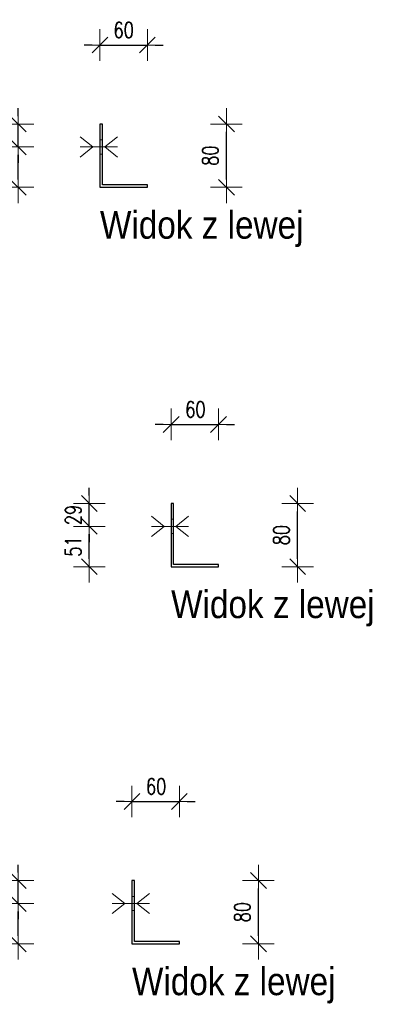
# Model space of a CAD drawing. Header units: millimetres. Extents: x -134 to 978, y 9358 to 10027.
# Tile 15 of 44: x 291 to 337, y 9467 to 9592. Entities that reach past the tile are written whole.
import ezdxf

# ---------------------------------------------------------------- set-up
doc = ezdxf.new("R2010")
doc.units = ezdxf.units.MM
doc.header["$LTSCALE"] = 10
doc.linetypes.add('HIDDEN', pattern=[0.375, 0.25, -0.125])
doc.layers.get('Defpoints').update_dxf_attribs({"color": 1})
for name, color, linetype, lineweight in [('PS_Bolt', 4, 'Continuous', 13), ('PS_DIM', 4, 'Continuous', 13), ('PS_Hidden', 2, 'HIDDEN', 9), ('PS_Shape', 161, 'Continuous', 30), ('PS_SOLID', 7, 'Continuous', 30), ('PS_TEXT', 3, 'Continuous', 18)]:
    doc.layers.add(name, color=color, linetype=linetype, lineweight=lineweight)
doc.styles.add('gil', font='txt', dxfattribs={"width": 0.9})
doc.styles.add('simplex', font='simplex.shx', dxfattribs={"width": 0.75})
doc.dimstyles.new('1_10_PRZ_DS1-LS10', dxfattribs={"dimtxt": 2, "dimasz": 1, "dimexe": 2, "dimexo": 5, "dimgap": 1, "dimtad": 1, "dimdec": 0, "dimlfac": 10, "dimtxsty": 'simplex', "dimblk": 'dimznak', "dimcen": 2, "dimse1": 1, "dimse2": 1, "dimclrt": 3, "dimadec": 1, "dimazin": 0, "dimtfac": 1, "dimtdec": 0, "dimtix": 1, "dimtmove": 2, "dimatfit": 3, "dimldrblk": 'dim-grot', "dimfxl": 1, "dimarcsym": 0})

# ---------------------------------------------------------------- blocks, each defined once
blk = doc.blocks.new('dimznak')
at = {"color": 0}
for points in [[(0, 2), (0, -2)], [(-2, 0), (2, 0)]]:
    blk.add_lwpolyline(points, dxfattribs=at)
at = {"color": 2}
blk.add_lwpolyline([(1, 1), (-1, -1)], dxfattribs=at)
blk = doc.blocks.new('*D253')
at = {"layer": 'Defpoints', "color": 0, "transparency": 16777216}
for p in [(277.7, 9575.84), (291.2, 9575.84), (277.7, 9570.74)]:
    blk.add_point(p, dxfattribs=at)
at = {"layer": 'PS_DIM', "color": 0, "lineweight": -2, "transparency": 16777216}
blk.add_line((291.2, 9571.74), (291.2, 9574.84), dxfattribs=at)
for p, rotation in [((291.2, 9575.84), 90), ((291.2, 9570.74), 270)]:
    blk.add_blockref('dimznak', p, dxfattribs=dict(at, rotation=rotation))
at = {"layer": 'PS_DIM', "color": 3, "transparency": 16777216, "insert": (289.16, 9573.29), "char_height": 2, "attachment_point": 5, "rotation": 90, "style": 'simplex'}
blk.add_mtext('51', dxfattribs=at)
blk = doc.blocks.new('dim-grot')
blk.add_hatch(color=256).paths.add_polyline_path([(0, 0), (-2, 0.5), (-2, -0.5)])
blk.add_lwpolyline([(0, 0), (-2, 0.5), (-2, -0.5), (0, 0)])
blk = doc.blocks.new('*D254')
at = {"layer": 'Defpoints', "color": 0, "transparency": 16777216}
for p in [(277.7, 9578.74), (291.2, 9578.74), (277.7, 9575.84)]:
    blk.add_point(p, dxfattribs=at)
at = {"layer": 'PS_DIM', "color": 0, "lineweight": -2, "transparency": 16777216}
for p, q in [((291.2, 9579.74), (291.2, 9580.74)), ((291.2, 9575.84), (291.2, 9578.74)), ((291.2, 9574.84), (291.2, 9573.84))]:
    blk.add_line(p, q, dxfattribs=at)
for p, rotation in [((291.2, 9578.74), 270), ((291.2, 9575.84), 90)]:
    blk.add_blockref('dimznak', p, dxfattribs=dict(at, rotation=rotation))
at = {"layer": 'PS_DIM', "color": 3, "transparency": 16777216, "insert": (289.16, 9577.29), "char_height": 2, "attachment_point": 5, "rotation": 90, "style": 'simplex'}
blk.add_mtext('29', dxfattribs=at)
blk = doc.blocks.new('*D255')
at = {"layer": 'Defpoints', "color": 0, "transparency": 16777216}
for p in [(307.55, 9588.74), (301.55, 9570.74), (307.55, 9570.89)]:
    blk.add_point(p, dxfattribs=at)
at = {"layer": 'PS_DIM', "color": 0, "lineweight": -2, "transparency": 16777216}
for p, q in [((300.55, 9588.74), (299.55, 9588.74)), ((301.55, 9588.74), (307.55, 9588.74)), ((308.55, 9588.74), (309.55, 9588.74))]:
    blk.add_line(p, q, dxfattribs=at)
blk.add_blockref('dimznak', (301.55, 9588.74), dxfattribs=at)
at = {"layer": 'PS_DIM', "color": 0, "lineweight": -2, "transparency": 16777216, "rotation": 180}
blk.add_blockref('dimznak', (307.55, 9588.74), dxfattribs=at)
at = {"layer": 'PS_DIM', "color": 3, "transparency": 16777216, "insert": (304.55, 9590.63), "char_height": 2, "attachment_point": 5, "style": 'simplex'}
blk.add_mtext('60', dxfattribs=at)
blk = doc.blocks.new('*D256')
at = {"layer": 'Defpoints', "color": 0, "transparency": 16777216}
for p in [(307.55, 9578.74), (317.55, 9578.74), (307.55, 9570.74)]:
    blk.add_point(p, dxfattribs=at)
at = {"layer": 'PS_DIM', "color": 0, "lineweight": -2, "transparency": 16777216}
blk.add_line((317.55, 9571.74), (317.55, 9577.74), dxfattribs=at)
for p, rotation in [((317.55, 9578.74), 90), ((317.55, 9570.74), 270)]:
    blk.add_blockref('dimznak', p, dxfattribs=dict(at, rotation=rotation))
at = {"layer": 'PS_DIM', "color": 3, "transparency": 16777216, "insert": (315.51, 9574.74), "char_height": 2, "attachment_point": 5, "rotation": 90, "style": 'simplex'}
blk.add_mtext('80', dxfattribs=at)
blk = doc.blocks.new('*D264')
at = {"layer": 'Defpoints', "color": 0, "transparency": 16777216}
for p in [(286.7, 9527.84), (300.2, 9527.84), (286.7, 9522.74)]:
    blk.add_point(p, dxfattribs=at)
at = {"layer": 'PS_DIM', "color": 0, "lineweight": -2, "transparency": 16777216}
blk.add_line((300.2, 9523.74), (300.2, 9526.84), dxfattribs=at)
for p, rotation in [((300.2, 9527.84), 90), ((300.2, 9522.74), 270)]:
    blk.add_blockref('dimznak', p, dxfattribs=dict(at, rotation=rotation))
at = {"layer": 'PS_DIM', "color": 3, "transparency": 16777216, "insert": (298.16, 9525.29), "char_height": 2, "attachment_point": 5, "rotation": 90, "style": 'simplex'}
blk.add_mtext('51', dxfattribs=at)
blk = doc.blocks.new('*D265')
at = {"layer": 'Defpoints', "color": 0, "transparency": 16777216}
for p in [(286.7, 9530.74), (300.2, 9530.74), (286.7, 9527.84)]:
    blk.add_point(p, dxfattribs=at)
at = {"layer": 'PS_DIM', "color": 0, "lineweight": -2, "transparency": 16777216}
for p, q in [((300.2, 9531.74), (300.2, 9532.74)), ((300.2, 9527.84), (300.2, 9530.74)), ((300.2, 9526.84), (300.2, 9525.84))]:
    blk.add_line(p, q, dxfattribs=at)
for p, rotation in [((300.2, 9530.74), 270), ((300.2, 9527.84), 90)]:
    blk.add_blockref('dimznak', p, dxfattribs=dict(at, rotation=rotation))
at = {"layer": 'PS_DIM', "color": 3, "transparency": 16777216, "insert": (298.16, 9529.29), "char_height": 2, "attachment_point": 5, "rotation": 90, "style": 'simplex'}
blk.add_mtext('29', dxfattribs=at)
blk = doc.blocks.new('*D266')
at = {"layer": 'Defpoints', "color": 0, "transparency": 16777216}
for p in [(316.55, 9540.74), (310.55, 9530.74), (316.55, 9523.04)]:
    blk.add_point(p, dxfattribs=at)
at = {"layer": 'PS_DIM', "color": 0, "lineweight": -2, "transparency": 16777216}
for p, q in [((309.55, 9540.74), (308.55, 9540.74)), ((310.55, 9540.74), (316.55, 9540.74)), ((317.55, 9540.74), (318.55, 9540.74))]:
    blk.add_line(p, q, dxfattribs=at)
blk.add_blockref('dimznak', (310.55, 9540.74), dxfattribs=at)
at = {"layer": 'PS_DIM', "color": 0, "lineweight": -2, "transparency": 16777216, "rotation": 180}
blk.add_blockref('dimznak', (316.55, 9540.74), dxfattribs=at)
at = {"layer": 'PS_DIM', "color": 3, "transparency": 16777216, "insert": (313.62, 9542.64), "char_height": 2, "attachment_point": 5, "style": 'simplex'}
blk.add_mtext('60', dxfattribs=at)
blk = doc.blocks.new('*D267')
at = {"layer": 'Defpoints', "color": 0, "transparency": 16777216}
for p in [(316.55, 9530.74), (326.55, 9530.74), (316.55, 9522.74)]:
    blk.add_point(p, dxfattribs=at)
at = {"layer": 'PS_DIM', "color": 0, "lineweight": -2, "transparency": 16777216}
blk.add_line((326.55, 9523.74), (326.55, 9529.74), dxfattribs=at)
for p, rotation in [((326.55, 9530.74), 90), ((326.55, 9522.74), 270)]:
    blk.add_blockref('dimznak', p, dxfattribs=dict(at, rotation=rotation))
at = {"layer": 'PS_DIM', "color": 3, "transparency": 16777216, "insert": (324.51, 9526.74), "char_height": 2, "attachment_point": 5, "rotation": 90, "style": 'simplex'}
blk.add_mtext('80', dxfattribs=at)
blk = doc.blocks.new('*D274')
at = {"layer": 'Defpoints', "color": 0, "transparency": 16777216}
for p in [(275.2, 9480.14), (291.2, 9480.14), (275.2, 9475.04)]:
    blk.add_point(p, dxfattribs=at)
at = {"layer": 'PS_DIM', "color": 0, "lineweight": -2, "transparency": 16777216}
blk.add_line((291.2, 9476.04), (291.2, 9479.14), dxfattribs=at)
for p, rotation in [((291.2, 9480.14), 90), ((291.2, 9475.04), 270)]:
    blk.add_blockref('dimznak', p, dxfattribs=dict(at, rotation=rotation))
at = {"layer": 'PS_DIM', "color": 3, "transparency": 16777216, "insert": (289.16, 9477.59), "char_height": 2, "attachment_point": 5, "rotation": 90, "style": 'simplex'}
blk.add_mtext('51', dxfattribs=at)
blk = doc.blocks.new('*D275')
at = {"layer": 'Defpoints', "color": 0, "transparency": 16777216}
for p in [(275.2, 9483.04), (291.2, 9483.04), (275.2, 9480.14)]:
    blk.add_point(p, dxfattribs=at)
at = {"layer": 'PS_DIM', "color": 0, "lineweight": -2, "transparency": 16777216}
for p, q in [((291.2, 9484.04), (291.2, 9485.04)), ((291.2, 9480.14), (291.2, 9483.04)), ((291.2, 9479.14), (291.2, 9478.14))]:
    blk.add_line(p, q, dxfattribs=at)
for p, rotation in [((291.2, 9483.04), 270), ((291.2, 9480.14), 90)]:
    blk.add_blockref('dimznak', p, dxfattribs=dict(at, rotation=rotation))
at = {"layer": 'PS_DIM', "color": 3, "transparency": 16777216, "insert": (289.16, 9481.59), "char_height": 2, "attachment_point": 5, "rotation": 90, "style": 'simplex'}
blk.add_mtext('29', dxfattribs=at)
blk = doc.blocks.new('*D276')
at = {"layer": 'Defpoints', "color": 0, "transparency": 16777216}
for p in [(311.6, 9493.04), (305.6, 9483.04), (311.6, 9475.34)]:
    blk.add_point(p, dxfattribs=at)
at = {"layer": 'PS_DIM', "color": 0, "lineweight": -2, "transparency": 16777216}
for p, q in [((304.6, 9493.04), (303.6, 9493.04)), ((305.6, 9493.04), (311.6, 9493.04)), ((312.6, 9493.04), (313.6, 9493.04))]:
    blk.add_line(p, q, dxfattribs=at)
blk.add_blockref('dimznak', (305.6, 9493.04), dxfattribs=at)
at = {"layer": 'PS_DIM', "color": 0, "lineweight": -2, "transparency": 16777216, "rotation": 180}
blk.add_blockref('dimznak', (311.6, 9493.04), dxfattribs=at)
at = {"layer": 'PS_DIM', "color": 3, "transparency": 16777216, "insert": (308.66, 9494.94), "char_height": 2, "attachment_point": 5, "style": 'simplex'}
blk.add_mtext('60', dxfattribs=at)
blk = doc.blocks.new('*D277')
at = {"layer": 'Defpoints', "color": 0, "transparency": 16777216}
for p in [(311.6, 9483.04), (321.6, 9483.04), (311.6, 9475.04)]:
    blk.add_point(p, dxfattribs=at)
at = {"layer": 'PS_DIM', "color": 0, "lineweight": -2, "transparency": 16777216}
blk.add_line((321.6, 9476.04), (321.6, 9482.04), dxfattribs=at)
for p, rotation in [((321.6, 9483.04), 90), ((321.6, 9475.04), 270)]:
    blk.add_blockref('dimznak', p, dxfattribs=dict(at, rotation=rotation))
at = {"layer": 'PS_DIM', "color": 3, "transparency": 16777216, "insert": (319.56, 9479.04), "char_height": 2, "attachment_point": 5, "rotation": 90, "style": 'simplex'}
blk.add_mtext('80', dxfattribs=at)
blk = doc.blocks.new('*X756')
at = {"color": 3, "linetype": 'Continuous'}
for p, q in [((299.05, 9577.12), (300.65, 9575.84)), ((303.75, 9577.12), (302.15, 9575.84)), ((300.65, 9575.84), (299.05, 9574.56)), ((303.75, 9575.84), (299.05, 9575.84)), ((302.15, 9575.84), (303.75, 9574.56))]:
    blk.add_line(p, q, dxfattribs=at)
blk = doc.blocks.new('*X757')
at = {"layer": 'PS_Hidden', "color": 2, "linetype": 'HIDDEN'}
for p, q in [((301.85, 9576.74), (301.55, 9576.74)), ((301.55, 9574.94), (301.85, 9574.94))]:
    blk.add_line(p, q, dxfattribs=at)
at = {"layer": 'PS_SOLID', "color": 7, "linetype": 'Continuous'}
for p, q in [((301.85, 9578.74), (301.55, 9578.74)), ((301.55, 9578.74), (301.55, 9570.74)), ((301.85, 9575.84), (301.85, 9578.74)), ((301.85, 9571.04), (301.85, 9575.84)), ((301.55, 9570.74), (307.55, 9570.74)), ((307.55, 9571.04), (301.85, 9571.04)), ((307.55, 9570.74), (307.55, 9571.04))]:
    blk.add_line(p, q, dxfattribs=at)
blk = doc.blocks.new('*X758')
at = {"color": 3, "linetype": 'Continuous'}
for p, q in [((299.05, 9577.12), (300.65, 9575.84)), ((303.75, 9577.12), (302.15, 9575.84)), ((300.65, 9575.84), (299.05, 9574.56)), ((303.75, 9575.84), (299.05, 9575.84)), ((302.15, 9575.84), (303.75, 9574.56))]:
    blk.add_line(p, q, dxfattribs=at)
blk = doc.blocks.new('*X759')
at = {"color": 3, "style": 'gil', "width": 0.9}
blk.add_text('Widok z lewej', height=3.5, dxfattribs=at).set_placement((301.55, 9564.24))
blk = doc.blocks.new('*X763')
at = {"color": 3, "linetype": 'Continuous'}
for p, q in [((308.05, 9529.12), (309.65, 9527.84)), ((312.75, 9529.12), (311.15, 9527.84)), ((309.65, 9527.84), (308.05, 9526.56)), ((312.75, 9527.84), (308.05, 9527.84)), ((311.15, 9527.84), (312.75, 9526.56))]:
    blk.add_line(p, q, dxfattribs=at)
blk = doc.blocks.new('*X764')
at = {"layer": 'PS_Hidden', "color": 2, "linetype": 'HIDDEN'}
for p, q in [((310.85, 9528.74), (310.55, 9528.74)), ((310.55, 9526.94), (310.85, 9526.94))]:
    blk.add_line(p, q, dxfattribs=at)
at = {"layer": 'PS_SOLID', "color": 7, "linetype": 'Continuous'}
for p, q in [((310.85, 9530.74), (310.55, 9530.74)), ((310.55, 9530.74), (310.55, 9522.74)), ((310.85, 9527.84), (310.85, 9530.74)), ((310.85, 9523.04), (310.85, 9527.84)), ((310.55, 9522.74), (316.55, 9522.74)), ((316.55, 9523.04), (310.85, 9523.04)), ((316.55, 9522.74), (316.55, 9523.04))]:
    blk.add_line(p, q, dxfattribs=at)
blk = doc.blocks.new('*X765')
at = {"color": 3, "style": 'gil', "width": 0.9}
blk.add_text('Widok z lewej', height=3.5, dxfattribs=at).set_placement((310.55, 9516.24))
blk = doc.blocks.new('*X770')
at = {"color": 3, "linetype": 'Continuous'}
for p, q in [((303.1, 9481.42), (304.7, 9480.14)), ((307.8, 9481.42), (306.2, 9480.14)), ((304.7, 9480.14), (303.1, 9478.86)), ((307.8, 9480.14), (303.1, 9480.14)), ((306.2, 9480.14), (307.8, 9478.86))]:
    blk.add_line(p, q, dxfattribs=at)
blk = doc.blocks.new('*X771')
at = {"color": 3, "linetype": 'Continuous'}
for p, q in [((303.1, 9481.42), (304.7, 9480.14)), ((307.8, 9481.42), (306.2, 9480.14)), ((304.7, 9480.14), (303.1, 9478.86)), ((307.8, 9480.14), (303.1, 9480.14)), ((306.2, 9480.14), (307.8, 9478.86))]:
    blk.add_line(p, q, dxfattribs=at)
blk = doc.blocks.new('*X772')
at = {"layer": 'PS_Hidden', "color": 2, "linetype": 'HIDDEN'}
for p, q in [((305.9, 9481.04), (305.6, 9481.04)), ((305.6, 9479.24), (305.9, 9479.24))]:
    blk.add_line(p, q, dxfattribs=at)
at = {"layer": 'PS_SOLID', "color": 7, "linetype": 'Continuous'}
for p, q in [((305.9, 9483.04), (305.6, 9483.04)), ((305.6, 9483.04), (305.6, 9475.04)), ((305.9, 9480.14), (305.9, 9483.04)), ((305.9, 9475.34), (305.9, 9480.14)), ((311.6, 9475.34), (305.9, 9475.34)), ((311.6, 9475.04), (311.6, 9475.34)), ((305.6, 9475.04), (311.6, 9475.04))]:
    blk.add_line(p, q, dxfattribs=at)
blk = doc.blocks.new('*X773')
at = {"color": 3, "style": 'gil', "width": 0.9}
blk.add_text('Widok z lewej', height=3.5, dxfattribs=at).set_placement((305.6, 9468.54))

msp = doc.modelspace()

# ---------------------------------------------------------------- block references
at = {"layer": 'PS_Bolt', "color": 3}
for name in ['*X756', '*X758', '*X763', '*X770', '*X771']:
    msp.add_blockref(name, (0, 0), dxfattribs=at)
at = {"layer": 'PS_Shape', "color": 1}
for name in ['*X757', '*X764', '*X772']:
    msp.add_blockref(name, (0, 0), dxfattribs=at)
at = {"layer": 'PS_TEXT'}
for name in ['*X759', '*X765', '*X773']:
    msp.add_blockref(name, (0, 0), dxfattribs=at)

# ---------------------------------------------------------------- dimensions: what is measured, and where the dimension line sits
at = {"layer": 'PS_DIM'}
for base, p1, p2, picture, middle in [((307.55, 9588.74), (301.55, 9570.74), (307.55, 9570.89), '*D255', (304.55, 9590.63)), ((316.55, 9540.74), (310.55, 9530.74), (316.55, 9523.04), '*D266', (313.62, 9542.64)), ((311.6, 9493.04), (305.6, 9483.04), (311.6, 9475.34), '*D276', (308.66, 9494.94))]:
    dim = msp.add_linear_dim(base=base, p1=p1, p2=p2, dimstyle='1_10_PRZ_DS1-LS10', dxfattribs=at)
    dim.commit()
    dim.dimension.update_dxf_attribs({"geometry": picture, "text_midpoint": middle, "dimtype": 128})
for base, p1, p2, picture, middle in [((291.2, 9578.74), (277.7, 9575.84), (277.7, 9578.74), '*D254', (289.16, 9577.29)), ((317.55, 9578.74), (307.55, 9570.74), (307.55, 9578.74), '*D256', (315.51, 9574.74)), ((291.2, 9575.84), (277.7, 9570.74), (277.7, 9575.84), '*D253', (289.16, 9573.29)), ((300.2, 9530.74), (286.7, 9527.84), (286.7, 9530.74), '*D265', (298.16, 9529.29)), ((326.55, 9530.74), (316.55, 9522.74), (316.55, 9530.74), '*D267', (324.51, 9526.74)), ((300.2, 9527.84), (286.7, 9522.74), (286.7, 9527.84), '*D264', (298.16, 9525.29)), ((291.2, 9483.04), (275.2, 9480.14), (275.2, 9483.04), '*D275', (289.16, 9481.59)), ((321.6, 9483.04), (311.6, 9475.04), (311.6, 9483.04), '*D277', (319.56, 9479.04)), ((291.2, 9480.14), (275.2, 9475.04), (275.2, 9480.14), '*D274', (289.16, 9477.59))]:
    dim = msp.add_linear_dim(base=base, p1=p1, p2=p2, angle=90, dimstyle='1_10_PRZ_DS1-LS10', dxfattribs=at)
    dim.commit()
    dim.dimension.update_dxf_attribs({"geometry": picture, "text_midpoint": middle, "dimtype": 128})

doc.saveas('drawing.dxf')
